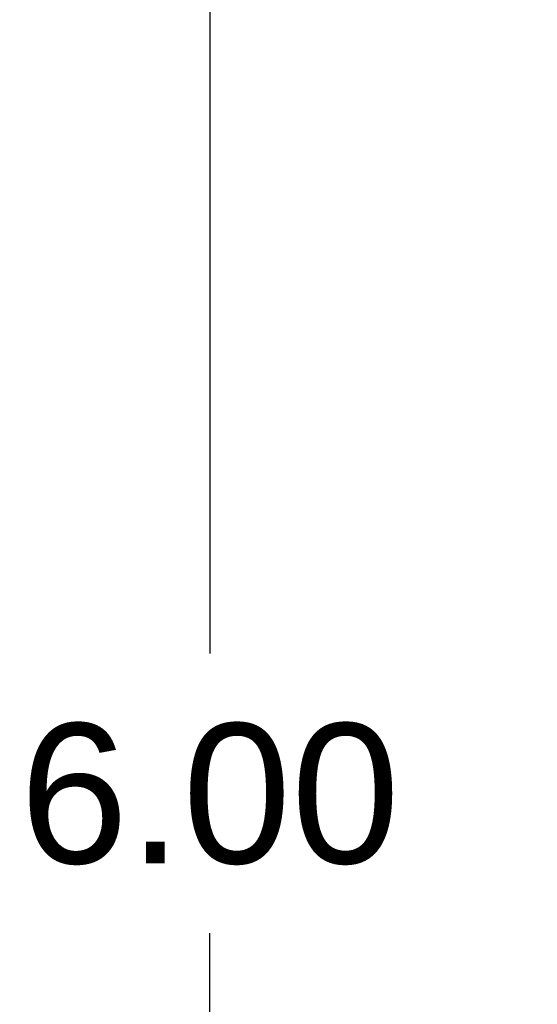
# Model space of a CAD drawing. Header units: inches. Extents: x 0 to 77.3, y 0 to 50.
# Tile 40 of 60: x 56.3 to 57.5, y 41.8 to 44.2. Entities that reach past the tile are written whole.
import ezdxf

# ---------------------------------------------------------------- set-up
doc = ezdxf.new("R2010")
doc.units = ezdxf.units.IN
doc.header["$LTSCALE"] = 4.25
doc.header["$MEASUREMENT"] = 0
doc.layers.get('0').update_dxf_attribs({"linetype": 'CONTINUOUS'})
doc.layers.add('DIMENSIONS', color=7, linetype='CONTINUOUS')
doc.styles.get("Standard").update_dxf_attribs({"font": 'arial.ttf'})
doc.dimstyles.new('DIMSTYLE_1', dxfattribs={"dimtxt": 0.340909, "dimasz": 0.454545, "dimexe": 0.09, "dimexo": 0.07, "dimgap": 0.0375, "dimtad": 0, "dimtih": 1, "dimtoh": 1, "dimzin": 4, "dimdsep": 46, "dimtxsty": 'Standard', "dimblk": '_FILLED', "dimblk1": '_FILLED', "dimblk2": '_FILLED', "dimcen": 0.09, "dimadec": 3, "dimazin": 1, "dimtfac": 1, "dimtdec": 3, "dimtofl": 0, "dimtmove": 0, "dimatfit": 3, "dimldrblk": '_FILLED', "dimfxl": 0, "dimtolj": 1, "dimtzin": 4, "dimarcsym": 0})

# ---------------------------------------------------------------- blocks, each defined once
blk = doc.blocks.new('_FILLED')
at = {"color": 0, "linetype": 'ByBlock'}
blk.add_solid([(0, 0), (-1, 0.2), (-1, -0.2)], dxfattribs=at)
blk = doc.blocks.new('*D2')
at = {"layer": 'DIMENSIONS', "color": 2, "linetype": 'Continuous'}
for p, q in [((57.4443, 45.3549), (56.3066, 45.3549)), ((56.7157, 45.3549), (56.7157, 42.6958)), ((56.7157, 39.3549), (56.7157, 42.014)), ((57.4443, 39.3549), (56.3066, 39.3549))]:
    blk.add_line(p, q, dxfattribs=at)
at = {"layer": 'DIMENSIONS', "color": 2, "linetype": 'Continuous', "xscale": 0.4545454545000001, "yscale": 0.4545454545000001, "zscale": 0.4545454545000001}
for p, rotation in [((56.7157, 45.3549), 90), ((56.7157, 39.3549), 270)]:
    blk.add_blockref('_FILLED', p, dxfattribs=dict(at, rotation=rotation))
at = {"layer": 'DIMENSIONS', "color": 2, "linetype": 'Continuous', "insert": (56.7157, 42.5254), "char_height": 0.34091, "width": 0.926411, "attachment_point": 2, "line_spacing_factor": 0.9}
blk.add_mtext('6.00', dxfattribs=at)

msp = doc.modelspace()

# ---------------------------------------------------------------- dimensions: what is measured, and where the dimension line sits
at = {"layer": 'DIMENSIONS', "color": 2, "linetype": 'Continuous'}
dim = msp.add_linear_dim(base=(56.715702, 45.354909), p1=(57.514263, 39.354909), p2=(57.514263, 45.354909), angle=90, dimstyle='DIMSTYLE_1', dxfattribs=at)
dim.commit()
dim.dimension.update_dxf_attribs({"geometry": '*D2', "text_midpoint": (56.713357, 42.35301), "dimtype": 160})

doc.saveas('drawing.dxf')
